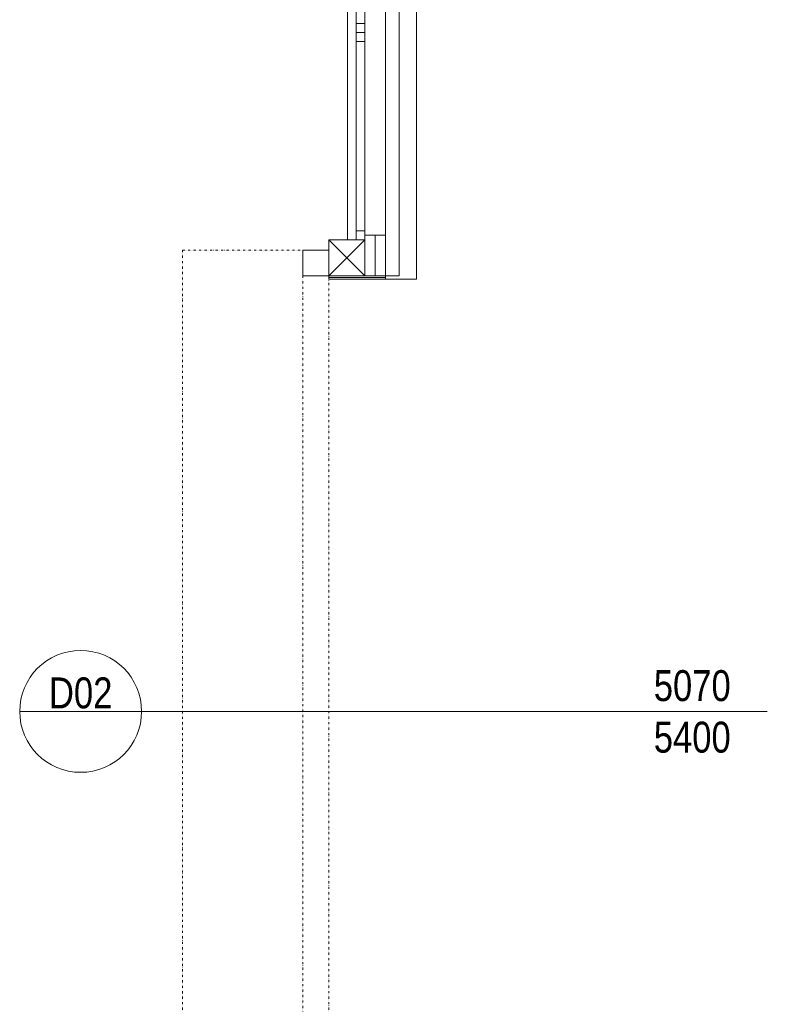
# Model space of a CAD drawing. Header units: millimetres. Extents: x 0 to 1216358, y -266558 to 2852.
# Tile 10 of 76: x 1016517 to 1020865, y -145225 to -139495. Entities that reach past the tile are written whole.
import ezdxf
from ezdxf.enums import TextEntityAlignment as Align

# ---------------------------------------------------------------- set-up
doc = ezdxf.new("R2010")
doc.units = ezdxf.units.MM
doc.linetypes.add('DĚLICÍ2', pattern=[15.875, 6.35, -3.175, 0, -3.175, 0, -3.175])
doc.layers.get('0').update_dxf_attribs({"lineweight": 13})
doc.styles.get("Standard").update_dxf_attribs({"font": 'arial.ttf'})
doc.linetypes.add('ZIGZAG', pattern='A,0.00254,-5.08,[131,ltypeshp.shx,S=5.08,R=0,X=-5.08,Y=0],-10.16,[131,ltypeshp.shx,S=5.08,R=180,X=5.08,Y=0],-5.08', length=20.32254)

# ---------------------------------------------------------------- blocks, each defined once
blk = doc.blocks.new('EDWED')
at = {"color": 8, "ltscale": 2}
for p, q in [((969436.8, -223309.8), (969436.8, -235894.8)), ((969536.8, -223309.8), (969536.8, -235914.8)), ((969136.8, -229654.8), (969136.8, -235684.8)), ((969026.8, -235684.8), (969236.8, -235894.8)), ((969026.8, -235894.8), (969236.8, -235684.8)), ((969236.8, -235684.8), (969026.8, -235684.8)), ((969026.8, -235684.8), (969026.8, -235894.8)), ((969236.8, -235894.8), (969236.8, -235684.8)), ((969026.8, -235894.8), (969236.8, -235894.8)), ((969436.8, -235894.8), (969236.8, -235894.8)), ((969536.8, -235914.8), (969236.8, -235914.8))]:
    blk.add_line(p, q, dxfattribs=at)
at = {"color": 8}
for p, q in [((969186.8, -235684.8), (969186.8, -229654.8)), ((969236.8, -229654.8), (969236.8, -235684.8)), ((969356.8, -229679.8), (969356.8, -235659.8)), ((969186.8, -234478.8), (969186.8, -233272.8)), ((969236.8, -233272.8), (969236.8, -234478.8)), ((969186.8, -234426.7), (969186.8, -234478.8)), ((969236.8, -234426.7), (969186.8, -234426.7)), ((969236.8, -234478.8), (969236.8, -234426.7)), ((969186.8, -234478.8), (969236.8, -234478.8)), ((969186.8, -234530.9), (969186.8, -234478.8)), ((969186.8, -234478.8), (969236.8, -234478.8)), ((969186.8, -234478.8), (969186.8, -234478.8)), ((969236.8, -234478.8), (969186.8, -234478.8)), ((969186.8, -234478.8), (969236.8, -234478.8)), ((969186.8, -235684.8), (969186.8, -234478.8)), ((969186.8, -234478.8), (969236.8, -234478.8)), ((969236.8, -234478.8), (969186.8, -234478.8)), ((969236.8, -234530.9), (969186.8, -234530.9)), ((969236.8, -234478.8), (969236.8, -234530.9)), ((969236.8, -234478.8), (969236.8, -234478.8)), ((969236.8, -234478.8), (969236.8, -235684.8)), ((969186.8, -235632.7), (969186.8, -235684.8)), ((969236.8, -235632.7), (969186.8, -235632.7)), ((969236.8, -235684.8), (969236.8, -235632.7)), ((969236.8, -235658.7), (969356.8, -235658.7)), ((969356.8, -235658.7), (969356.8, -235894.8)), ((969186.8, -235684.8), (969236.8, -235684.8)), ((969236.8, -235684.8), (969186.8, -235684.8)), ((969236.8, -235684.8), (969186.8, -235684.8)), ((968876.8, -235894.8), (968876.8, -235744.8)), ((968876.8, -235744.8), (969026.8, -235744.8)), ((969026.8, -235744.8), (969026.8, -235894.8)), ((969026.8, -235894.8), (968876.8, -235894.8)), ((969026.8, -235914.8), (969026.8, -235894.8)), ((969356.8, -235894.8), (969356.8, -235914.8)), ((969356.8, -235914.8), (969026.8, -235914.8)), ((967229.5, -238429.8), (967938.7, -238429.8)), ((967938.7, -238429.8), (971577.4, -238429.8))]:
    blk.add_line(p, q, dxfattribs=at)
at = {"color": 8, "linetype": 'ZIGZAG'}
blk.add_line((969296.8, -235658.7), (969296.8, -235894.8), dxfattribs=at)
at = {"color": 8, "linetype": 'DĚLICÍ2', "ltscale": 2}
for p, q in [((968176.8, -235744.8), (968876.8, -235744.8)), ((968176.8, -235744.8), (968176.8, -241114.8)), ((968876.8, -235894.8), (968876.8, -240964.8)), ((969026.8, -240964.8), (969026.8, -235894.8))]:
    blk.add_line(p, q, dxfattribs=at)
at = {"color": 8, "linetype": 'ZIGZAG', "ltscale": 0.2}
blk.add_line((969026.8, -235904.8), (969356.8, -235904.8), dxfattribs=at)
at = {"color": 8}
blk.add_circle((967584.1, -238429.8), 354.6, dxfattribs=at)
at = {"color": 8, "width": 0.8}
for s, p in [('5070', (970917.2, -238369.8)), ('5400', (970917.2, -238669.8))]:
    blk.add_text(s, height=180, dxfattribs=at).set_placement(p)
blk.add_text('D02', height=180, dxfattribs=at).set_placement((967584.1, -238322), align=Align.MIDDLE_CENTER)

msp = doc.modelspace()

# ---------------------------------------------------------------- block references
msp.add_blockref('EDWED', (49287.2, 94909.3))

doc.saveas('drawing.dxf')
